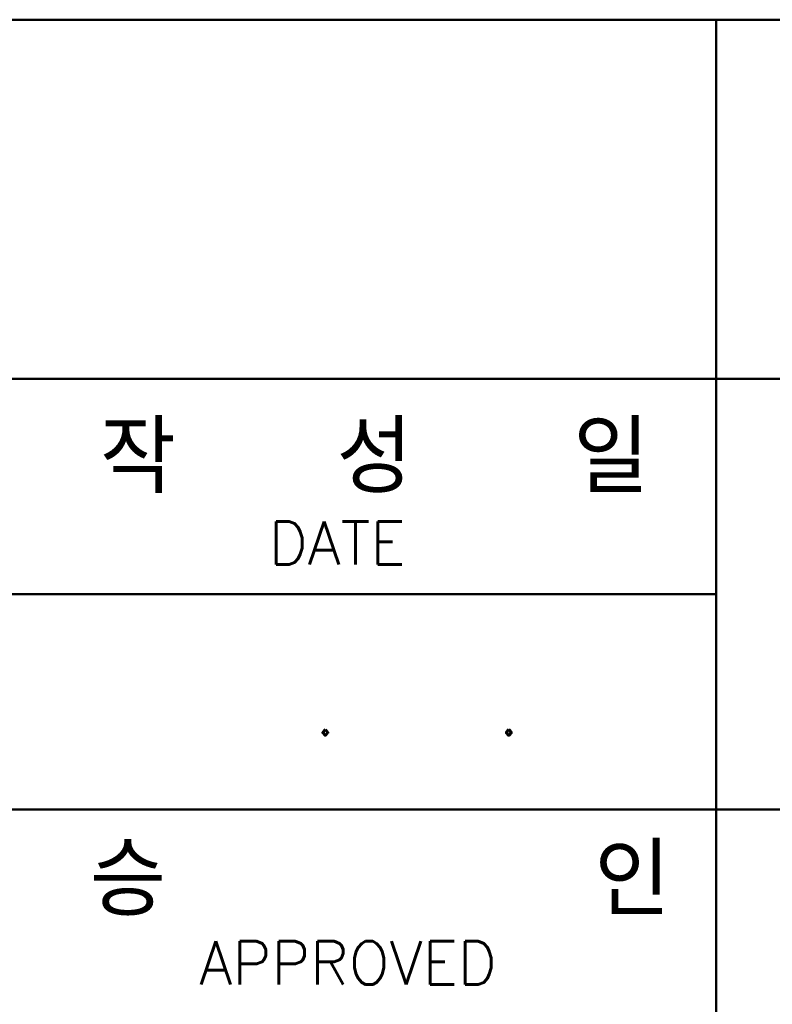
# Model space of a CAD drawing. Header units: millimetres. Extents: x 0 to 766, y 0 to 542.
# Tile 15 of 17: x 532 to 570, y 47 to 97. Entities that reach past the tile are written whole.
import ezdxf

# ---------------------------------------------------------------- set-up
doc = ezdxf.new("R2010")
doc.units = ezdxf.units.MM
doc.header["$LTSCALE"] = 5
doc.layers.add('AM_0', color=7, linetype='Continuous', lineweight=50)
doc.styles.add('WHGTXT', font='simplex', dxfattribs={"bigfont": 'whgtxt'})

# ---------------------------------------------------------------- blocks, each defined once
blk = doc.blocks.new('A$C759C226F')
for p, q in [((19.907, 42.202), (326.468, 42.202)), ((247.638, 7.963), (247.638, 42.202)), ((183.937, 34.239), (326.468, 34.239)), ((199.862, 29.462), (247.638, 29.462)), ((183.937, 24.684), (326.468, 24.684))]:
    blk.add_line(p, q)
at = {"style": 'WHGTXT'}
for s, height, p in [('작   성   일', 1.5925, (233.973, 31.704)), ('DATE', 0.9555, (237.716, 30.119)), ('.', 1.338, (238.685, 26.329)), ('.', 1.338, (242.751, 26.329)), ('승        인', 1.5925, (233.752, 22.328)), ('APPROVED', 0.9555, (236.175, 20.807))]:
    blk.add_text(s, height=height, dxfattribs=at).set_placement(p)

msp = doc.modelspace()

# ---------------------------------------------------------------- block references
at = {"layer": 'AM_0', "xscale": 2.291214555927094, "yscale": 2.291214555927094, "zscale": 2.291214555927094}
msp.add_blockref('A$C759C226F', (0, 0), dxfattribs=at)

doc.saveas('drawing.dxf')
